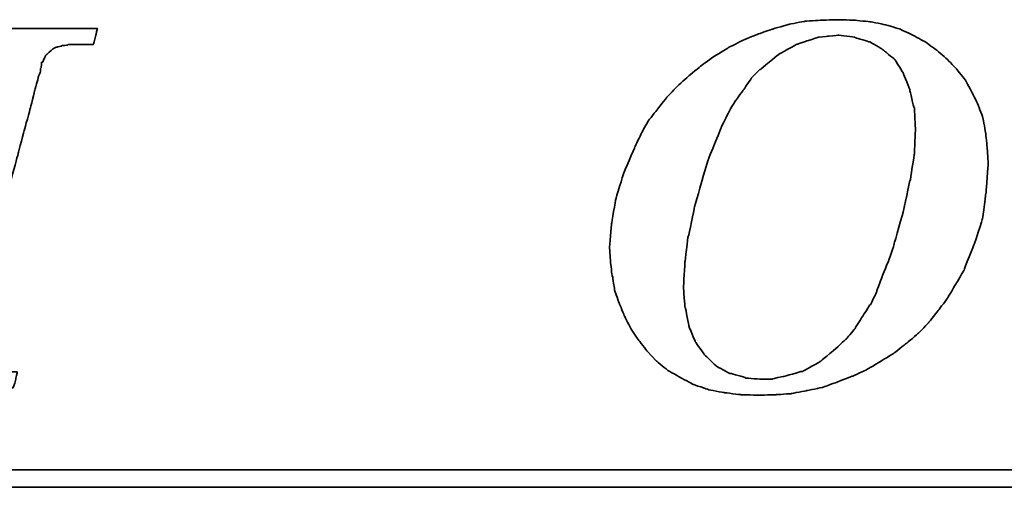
# Model space of a CAD drawing. Header units: millimetres. Extents: x 660 to 909, y 338 to 416.
# Tile 35 of 53: x 842.757 to 844.52, y 356.642 to 357.478. Entities that reach past the tile are written whole.
import ezdxf

# ---------------------------------------------------------------- set-up
doc = ezdxf.new("R2010")
doc.units = ezdxf.units.MM
doc.header["$LTSCALE"] = 0.1
doc.layers.add('DIM', color=4, linetype='CONTINUOUS')
doc.layers.add('layer 1', color=7, linetype='CONTINUOUS')

# ---------------------------------------------------------------- blocks, each defined once
blk = doc.blocks.new('TBI MOTION logo(完整正式版)')
at = {"layer": 'layer 1', "color": 22, "lineweight": 35}
for points, knots in [([(-11.34375, -6.98375), (-11.34375, -6.98375), (-10.91375, -7.43875), (-10.91375, -7.43875), (-10.91375, -7.43875), (-10.91375, -7.43875), (-10.38625, -7.87125), (-10.38625, -7.87125), (-10.38625, -7.87125), (-10.38625, -7.87125), (-9.81125, -8.20375), (-9.81125, -8.20375), (-9.81125, -8.20375), (-9.81125, -8.20375), (-9.21125, -8.51875), (-9.21125, -8.51875), (-9.21125, -8.51875), (-9.21125, -8.51875), (-8.51625, -8.75875), (-8.51625, -8.75875), (-8.51625, -8.75875), (-8.51625, -8.75875), (-7.77125, -8.90375), (-7.77125, -8.90375), (-7.77125, -8.90375), (-7.77125, -8.90375), (-6.97875, -8.99875), (-6.97875, -8.99875), (-6.97875, -8.99875), (-6.97875, -8.99875), (-6.14125, -9.02375), (-6.14125, -9.02375), (-6.14125, -9.02375), (-6.14125, -9.02375), (-5.37125, -8.99875), (-5.37125, -8.99875), (-5.37125, -8.99875), (-5.37125, -8.99875), (-4.65375, -8.94875), (-4.65375, -8.94875), (-4.65375, -8.94875), (-4.65375, -8.94875), (-3.93375, -8.80625), (-3.93375, -8.80625), (-3.93375, -8.80625), (-3.93375, -8.80625), (-3.21375, -8.66375), (-3.21375, -8.66375), (-3.21375, -8.66375), (-3.21375, -8.66375), (-2.49375, -8.39875), (-2.49375, -8.39875), (-2.49375, -8.39875), (-2.49375, -8.39875), (-1.79875, -8.13375), (-1.79875, -8.13375), (-1.79875, -8.13375), (-1.79875, -8.13375), (-1.17375, -7.84375), (-1.17375, -7.84375), (-1.17375, -7.84375), (-1.17375, -7.84375), (-0.52375, -7.46375), (-0.52375, -7.46375), (-0.52375, -7.46375), (-0.52375, -7.46375), (0.10124, -7.07875), (0.10124, -7.07875), (0.10124, -7.07875), (0.10124, -7.07875), (0.67625, -6.62375), (0.67625, -6.62375), (0.67625, -6.62375), (0.67625, -6.62375), (1.24874, -6.14375), (1.24874, -6.14375), (1.24874, -6.14375), (1.24874, -6.14375), (1.72874, -5.64125), (1.72874, -5.64125), (1.72874, -5.64125), (1.72874, -5.64125), (2.18624, -5.06375), (2.18624, -5.06375), (2.18624, -5.06375), (2.18624, -5.06375), (2.61625, -4.48874), (2.61625, -4.48874), (2.61625, -4.48874), (2.61625, -4.48874), (3.00125, -3.83874), (3.00125, -3.83874), (3.00125, -3.83874), (3.00125, -3.83874), (3.36124, -3.21374), (3.36124, -3.21374), (3.36124, -3.21374), (3.36124, -3.21374), (3.84374, -1.99125), (3.84374, -1.99125), (3.84374, -1.99125), (3.84374, -1.99125), (4.22625, -0.81875), (4.22625, -0.81875), (4.22625, -0.81875), (4.22625, -0.81875), (4.39125, 0.45624), (4.39125, 0.45624), (4.39125, 0.45624), (4.39125, 0.45624), (4.48874, 1.70124), (4.48874, 1.70124), (4.48874, 1.70124), (4.48874, 1.70124), (4.43874, 2.44625), (4.43874, 2.44625), (4.43874, 2.44625), (4.43874, 2.44625), (4.36874, 3.14125), (4.36874, 3.14125), (4.36874, 3.14125), (4.36874, 3.14125), (4.25125, 3.81125), (4.25125, 3.81125), (4.25125, 3.81125), (4.25125, 3.81125), (4.03124, 4.41125), (4.03124, 4.41125), (4.03124, 4.41125), (4.03124, 4.41125), (3.74374, 5.01125), (3.74374, 5.01125), (3.74374, 5.01125), (3.74374, 5.01125), (3.43124, 5.58875), (3.43124, 5.58875), (3.43124, 5.58875), (3.43124, 5.58875), (3.02625, 6.09125), (3.02625, 6.09125), (3.02625, 6.09125), (3.02625, 6.09125), (2.59374, 6.54875), (2.59374, 6.54875), (2.59374, 6.54875), (2.59374, 6.54875), (2.09124, 6.98125), (2.09124, 6.98125), (2.09124, 6.98125), (2.09124, 6.98125), (1.56124, 7.36625), (1.56124, 7.36625), (1.56124, 7.36625), (1.56124, 7.36625), (0.98624, 7.67625), (0.98624, 7.67625), (0.98624, 7.67625), (0.98624, 7.67625), (0.38624, 7.96375), (0.38624, 7.96375), (0.38624, 7.96375), (0.38624, 7.96375), (-0.25875, 8.15625), (-0.25875, 8.15625), (-0.25875, 8.15625), (-0.25875, 8.15625), (-0.98125, 8.30125), (-0.98125, 8.30125), (-0.98125, 8.30125), (-0.98125, 8.30125), (-1.70124, 8.37125), (-1.70124, 8.37125), (-1.70124, 8.37125), (-1.70124, 8.37125), (-2.49375, 8.39624), (-2.49375, 8.39624), (-2.49375, 8.39624), (-2.49375, 8.39624), (-3.28625, 8.37125), (-3.28625, 8.37125), (-3.28625, 8.37125), (-3.28625, 8.37125), (-4.05125, 8.32125), (-4.05125, 8.32125), (-4.05125, 8.32125), (-4.05125, 8.32125), (-4.77375, 8.18125), (-4.77375, 8.18125), (-4.77375, 8.18125), (-4.77375, 8.18125), (-5.51625, 7.96375), (-5.51625, 7.96375), (-5.51625, 7.96375), (-5.51625, 7.96375), (-6.21125, 7.72625), (-6.21125, 7.72625), (-6.21125, 7.72625), (-6.21125, 7.72625), (-6.92875, 7.43625), (-6.92875, 7.43625), (-6.92875, 7.43625), (-6.92875, 7.43625), (-7.57875, 7.10125), (-7.57875, 7.10125), (-7.57875, 7.10125), (-7.57875, 7.10125), (-8.24875, 6.69125), (-8.24875, 6.69125), (-8.24875, 6.69125), (-8.24875, 6.69125), (-8.84875, 6.26125), (-8.84875, 6.26125), (-8.84875, 6.26125), (-8.84875, 6.26125), (-9.42625, 5.78125), (-9.42625, 5.78125), (-9.42625, 5.78125), (-9.42625, 5.78125), (-9.95375, 5.30125), (-9.95375, 5.30125), (-9.95375, 5.30125), (-9.95375, 5.30125), (-10.43375, 4.79624), (-10.43375, 4.79624), (-10.43375, 4.79624), (-10.43375, 4.79624), (-10.88875, 4.22125), (-10.88875, 4.22125), (-10.88875, 4.22125), (-10.88875, 4.22125), (-11.29875, 3.69375), (-11.29875, 3.69375), (-11.29875, 3.69375), (-11.29875, 3.69375), (-11.63375, 3.09125), (-11.63375, 3.09125), (-11.63375, 3.09125), (-11.63375, 3.09125), (-11.91875, 2.49625), (-11.91875, 2.49625), (-11.91875, 2.49625), (-11.91875, 2.49625), (-12.44875, 1.24625), (-12.44875, 1.24625), (-12.44875, 1.24625), (-12.44875, 1.24625), (-12.80875, 0.06874), (-12.80875, 0.06874), (-12.80875, 0.06874), (-12.80875, 0.06874), (-12.99875, -1.07875), (-12.99875, -1.07875), (-12.99875, -1.07875), (-12.99875, -1.07875), (-13.09375, -2.18375), (-13.09375, -2.18375), (-13.09375, -2.18375), (-13.09375, -2.18375), (-13.04875, -2.85375), (-13.04875, -2.85375), (-13.04875, -2.85375), (-13.04875, -2.85375), (-12.97375, -3.50375), (-12.97375, -3.50375), (-12.97375, -3.50375), (-12.97375, -3.50375), (-12.95375, -3.50375), (-12.95375, -3.50375), (-12.95375, -3.50375), (-12.95375, -3.50375), (-12.85375, -4.17375), (-12.85375, -4.17375), (-12.85375, -4.17375), (-12.85375, -4.17375), (-12.63875, -4.77624), (-12.63875, -4.77624), (-12.63875, -4.77624), (-12.63875, -4.77624), (-12.39875, -5.35125), (-12.39875, -5.35125), (-12.39875, -5.35125), (-12.39875, -5.35125), (-12.11375, -5.92875), (-12.11375, -5.92875), (-12.11375, -5.92875), (-12.11375, -5.92875), (-11.75375, -6.45375), (-11.75375, -6.45375), (-11.75375, -6.45375), (-11.75375, -6.45375), (-11.34375, -6.98375), (-11.34375, -6.98375)], [0, 0, 0, 0, 0.01369863, 0.01369863, 0.01369863, 0.01369864, 0.02739726, 0.02739726, 0.02739726, 0.02739727, 0.04109589, 0.04109589, 0.04109589, 0.0410959, 0.05479452, 0.05479452, 0.05479452, 0.05479453, 0.06849315, 0.06849315, 0.06849315, 0.06849316, 0.08219178, 0.08219178, 0.08219178, 0.08219179, 0.09589041, 0.09589041, 0.09589041, 0.09589042, 0.10958904, 0.10958904, 0.10958904, 0.10958905, 0.12328767, 0.12328767, 0.12328767, 0.12328768, 0.1369863, 0.1369863, 0.1369863, 0.13698631, 0.15068493, 0.15068493, 0.15068493, 0.15068494, 0.16438356, 0.16438356, 0.16438356, 0.16438357, 0.17808219, 0.17808219, 0.17808219, 0.1780822, 0.19178082, 0.19178082, 0.19178082, 0.19178083, 0.20547945, 0.20547945, 0.20547945, 0.20547946, 0.21917808, 0.21917808, 0.21917808, 0.21917809, 0.23287671, 0.23287671, 0.23287671, 0.23287672, 0.24657534, 0.24657534, 0.24657534, 0.24657535, 0.26027397, 0.26027397, 0.26027397, 0.26027398, 0.2739726, 0.2739726, 0.2739726, 0.27397261, 0.28767123, 0.28767123, 0.28767123, 0.28767124, 0.30136986, 0.30136986, 0.30136986, 0.30136987, 0.31506849, 0.31506849, 0.31506849, 0.3150685, 0.32876712, 0.32876712, 0.32876712, 0.32876713, 0.34246575, 0.34246575, 0.34246575, 0.34246576, 0.35616438, 0.35616438, 0.35616438, 0.35616439, 0.36986301, 0.36986301, 0.36986301, 0.36986302, 0.38356164, 0.38356164, 0.38356164, 0.38356165, 0.39726027, 0.39726027, 0.39726027, 0.39726028, 0.4109589, 0.4109589, 0.4109589, 0.41095891, 0.42465753, 0.42465753, 0.42465753, 0.42465754, 0.43835616, 0.43835616, 0.43835616, 0.43835617, 0.45205479, 0.45205479, 0.45205479, 0.4520548, 0.46575342, 0.46575342, 0.46575342, 0.46575343, 0.47945205, 0.47945205, 0.47945205, 0.47945206, 0.49315068, 0.49315068, 0.49315068, 0.49315069, 0.50684932, 0.50684932, 0.50684932, 0.50684933, 0.52054795, 0.52054795, 0.52054795, 0.52054796, 0.53424658, 0.53424658, 0.53424658, 0.53424659, 0.54794521, 0.54794521, 0.54794521, 0.54794522, 0.56164384, 0.56164384, 0.56164384, 0.56164385, 0.57534247, 0.57534247, 0.57534247, 0.57534248, 0.5890411, 0.5890411, 0.5890411, 0.58904111, 0.60273973, 0.60273973, 0.60273973, 0.60273974, 0.61643836, 0.61643836, 0.61643836, 0.61643837, 0.63013699, 0.63013699, 0.63013699, 0.630137, 0.64383562, 0.64383562, 0.64383562, 0.64383563, 0.65753425, 0.65753425, 0.65753425, 0.65753426, 0.67123288, 0.67123288, 0.67123288, 0.67123289, 0.68493151, 0.68493151, 0.68493151, 0.68493152, 0.69863014, 0.69863014, 0.69863014, 0.69863015, 0.71232877, 0.71232877, 0.71232877, 0.71232878, 0.7260274, 0.7260274, 0.7260274, 0.72602741, 0.73972603, 0.73972603, 0.73972603, 0.73972604, 0.75342466, 0.75342466, 0.75342466, 0.75342467, 0.76712329, 0.76712329, 0.76712329, 0.7671233, 0.78082192, 0.78082192, 0.78082192, 0.78082193, 0.79452055, 0.79452055, 0.79452055, 0.79452056, 0.80821918, 0.80821918, 0.80821918, 0.80821919, 0.82191781, 0.82191781, 0.82191781, 0.82191782, 0.83561644, 0.83561644, 0.83561644, 0.83561645, 0.84931507, 0.84931507, 0.84931507, 0.84931508, 0.8630137, 0.8630137, 0.8630137, 0.86301371, 0.87671233, 0.87671233, 0.87671233, 0.87671234, 0.89041096, 0.89041096, 0.89041096, 0.89041097, 0.90410959, 0.90410959, 0.90410959, 0.9041096, 0.91780822, 0.91780822, 0.91780822, 0.91780823, 0.93150685, 0.93150685, 0.93150685, 0.93150686, 0.94520548, 0.94520548, 0.94520548, 0.94520549, 0.95890411, 0.95890411, 0.95890411, 0.95890412, 0.97260274, 0.97260274, 0.97260274, 0.97260275, 0.98630137, 0.98630137, 0.98630137, 0.98630138, 1, 1, 1, 1]), ([(-40.59125, -7.94375), (-40.59125, -7.94375), (-40.97375, -7.94375), (-40.97375, -7.94375), (-40.97375, -7.94375), (-40.97375, -7.94375), (-41.38125, -7.94375), (-41.38125, -7.94375), (-41.38125, -7.94375), (-41.38125, -7.94375), (-41.54875, -7.94375), (-41.54875, -7.94375), (-41.54875, -7.94375), (-41.54875, -7.94375), (-41.59875, -7.94375), (-41.59875, -7.94375), (-41.59875, -7.94375), (-41.59875, -7.94375), (-41.88375, -7.94375), (-41.88375, -7.94375), (-41.88375, -7.94375), (-41.88375, -7.94375), (-41.90875, -7.91875), (-41.90875, -7.91875), (-41.90875, -7.91875), (-41.90875, -7.91875), (-42.19875, -7.87125), (-42.19875, -7.87125), (-42.19875, -7.87125), (-42.19875, -7.87125), (-42.43875, -7.82375), (-42.43875, -7.82375), (-42.43875, -7.82375), (-42.43875, -7.82375), (-42.45875, -7.82375), (-42.45875, -7.82375), (-42.45875, -7.82375), (-42.45875, -7.82375), (-42.48625, -7.82375), (-42.48625, -7.82375), (-42.48625, -7.82375), (-42.48625, -7.82375), (-42.67625, -7.72375), (-42.67625, -7.72375), (-42.67625, -7.72375), (-42.67625, -7.72375), (-42.70125, -7.70375), (-42.70125, -7.70375), (-42.70125, -7.70375), (-42.70125, -7.70375), (-42.72375, -7.67875), (-42.72375, -7.67875), (-42.72375, -7.67875), (-42.72375, -7.67875), (-42.86875, -7.48875), (-42.86875, -7.48875), (-42.86875, -7.48875), (-42.86875, -7.48875), (-42.89375, -7.43875), (-42.89375, -7.43875), (-42.89375, -7.43875), (-42.89375, -7.43875), (-42.91875, -7.38875), (-42.91875, -7.38875), (-42.91875, -7.38875), (-42.91875, -7.38875), (-42.93875, -7.12875), (-42.93875, -7.12875), (-42.93875, -7.12875), (-42.93875, -7.12875), (-42.96375, -7.10375), (-42.96375, -7.10375), (-42.96375, -7.10375), (-42.96375, -7.10375), (-42.96375, -7.05375), (-42.96375, -7.05375), (-42.96375, -7.05375), (-42.96375, -7.05375), (-42.96375, -7.00875), (-42.96375, -7.00875), (-42.96375, -7.00875), (-42.96375, -7.00875), (-42.91875, -6.69625), (-42.91875, -6.69625), (-42.91875, -6.69625), (-42.91875, -6.69625), (-42.91875, -6.62375), (-42.91875, -6.62375), (-42.91875, -6.62375), (-42.91875, -6.62375), (-42.91875, -6.59625), (-42.91875, -6.59625), (-42.91875, -6.59625), (-42.91875, -6.59625), (-42.91875, -6.57375), (-42.91875, -6.57375), (-42.91875, -6.57375), (-42.91875, -6.57375), (-42.91875, -6.52875), (-42.91875, -6.52875), (-42.91875, -6.52875), (-42.91875, -6.52875), (-42.89375, -6.50375), (-42.89375, -6.50375), (-42.89375, -6.50375), (-42.89375, -6.50375), (-42.84375, -6.38375), (-42.84375, -6.38375), (-42.84375, -6.38375), (-42.84375, -6.38375), (-42.84375, -6.35875), (-42.84375, -6.35875), (-42.84375, -6.35875), (-42.84375, -6.35875), (-42.74625, -6.14375), (-42.74625, -6.14375), (-42.74625, -6.14375), (-42.74625, -6.14375), (-42.70125, -5.85375), (-42.70125, -5.85375), (-42.70125, -5.85375), (-42.70125, -5.85375), (-42.60375, -5.47125), (-42.60375, -5.47125), (-42.60375, -5.47125), (-42.60375, -5.47125), (-42.60375, -5.44875), (-42.60375, -5.44875), (-42.60375, -5.44875), (-42.60375, -5.44875), (-42.38875, -4.67875), (-42.38875, -4.67875), (-42.38875, -4.67875), (-42.38875, -4.67875), (-42.36375, -4.65375), (-42.36375, -4.65375), (-42.36375, -4.65375), (-42.36375, -4.65375), (-42.12375, -3.69625), (-42.12375, -3.69625), (-42.12375, -3.69625), (-42.12375, -3.69625), (-42.12375, -3.67374), (-42.12375, -3.67374), (-42.12375, -3.67374), (-42.12375, -3.67374), (-41.78875, -2.59374), (-41.78875, -2.59374), (-41.78875, -2.59374), (-41.78875, -2.59374), (-41.18875, -0.19375), (-41.18875, -0.19375), (-41.18875, -0.19375), (-41.18875, -0.19375), (-40.54375, 2.20624), (-40.54375, 2.20624), (-40.54375, 2.20624), (-40.54375, 2.20624), (-40.25375, 3.30875), (-40.25375, 3.30875), (-40.25375, 3.30875), (-40.25375, 3.30875), (-39.98875, 4.27125), (-39.98875, 4.27125), (-39.98875, 4.27125), (-39.98875, 4.27125), (-39.77375, 5.13125), (-39.77375, 5.13125), (-39.77375, 5.13125), (-39.77375, 5.13125), (-39.67875, 5.47125), (-39.67875, 5.47125), (-39.67875, 5.47125), (-39.67875, 5.47125), (-39.60375, 5.75625), (-39.60375, 5.75625), (-39.60375, 5.75625), (-39.60375, 5.75625), (-39.60375, 5.78125), (-39.60375, 5.78125), (-39.60375, 5.78125), (-39.60375, 5.78125), (-39.50875, 5.97125), (-39.50875, 5.97125), (-39.50875, 5.97125), (-39.50875, 5.97125), (-39.50875, 6.13875), (-39.50875, 6.13875), (-39.50875, 6.13875), (-39.50875, 6.13875), (-39.48625, 6.16625), (-39.48625, 6.16625), (-39.48625, 6.16625), (-39.48625, 6.16625), (-39.46125, 6.28625), (-39.46125, 6.28625), (-39.46125, 6.28625), (-39.46125, 6.28625), (-39.46125, 6.42625), (-39.46125, 6.42625), (-39.46125, 6.42625), (-39.46125, 6.42625), (-39.41375, 6.42625), (-39.41375, 6.42625), (-39.41375, 6.42625), (-39.41375, 6.42625), (-39.29375, 6.69125), (-39.29375, 6.69125), (-39.29375, 6.69125), (-39.29375, 6.69125), (-39.26875, 6.74125), (-39.26875, 6.74125), (-39.26875, 6.74125), (-39.26875, 6.74125), (-39.24375, 6.76625), (-39.24375, 6.76625), (-39.24375, 6.76625), (-39.24375, 6.76625), (-38.98375, 7.00624), (-38.98375, 7.00624), (-38.98375, 7.00624), (-38.98375, 7.00624), (-38.95625, 7.02624), (-38.95625, 7.02624), (-38.95625, 7.02624), (-38.95625, 7.02624), (-38.78875, 7.12624), (-38.78875, 7.12624), (-38.78875, 7.12624), (-38.78875, 7.12624), (-38.76375, 7.12624), (-38.76375, 7.12624), (-38.76375, 7.12624), (-38.76375, 7.12624), (-38.74375, 7.12624), (-38.74375, 7.12624), (-38.74375, 7.12624), (-38.74375, 7.12624), (-38.52875, 7.17125), (-38.52875, 7.17125), (-38.52875, 7.17125), (-38.52875, 7.17125), (-38.52875, 7.19624), (-38.52875, 7.19624), (-38.52875, 7.19624), (-38.52875, 7.19624), (-38.50375, 7.19624), (-38.50375, 7.19624), (-38.50375, 7.19624), (-38.50375, 7.19624), (-38.26125, 7.21875), (-38.26125, 7.21875), (-38.26125, 7.21875), (-38.26125, 7.21875), (-38.23875, 7.24624), (-38.23875, 7.24624), (-38.23875, 7.24624), (-38.23875, 7.24624), (-38.21625, 7.24624), (-38.21625, 7.24624), (-38.21625, 7.24624), (-38.21625, 7.24624), (-38.18875, 7.24624), (-38.18875, 7.24624), (-38.18875, 7.24624), (-38.18875, 7.24624), (-37.90375, 7.24624), (-37.90375, 7.24624), (-37.90375, 7.24624), (-37.90375, 7.24624), (-37.85375, 7.24624), (-37.85375, 7.24624), (-37.85375, 7.24624), (-37.85375, 7.24624), (-37.75875, 7.24624), (-37.75875, 7.24624), (-37.75875, 7.24624), (-37.75875, 7.24624), (-37.42375, 7.24624), (-37.42375, 7.24624), (-37.42375, 7.24624), (-37.42375, 7.24624), (-37.08875, 7.24624), (-37.08875, 7.24624), (-37.08875, 7.24624), (-37.08875, 7.24624), (-37.06375, 7.24624), (-37.06375, 7.24624), (-37.06375, 7.24624), (-37.06375, 7.24624), (-37.06375, 7.26624), (-37.06375, 7.26624), (-37.06375, 7.26624), (-37.06375, 7.26624), (-37.03875, 7.29125), (-37.03875, 7.29125), (-37.03875, 7.29125), (-37.03875, 7.29125), (-37.03875, 7.31625), (-37.03875, 7.31625), (-37.03875, 7.31625), (-37.03875, 7.31625), (-36.94125, 7.67625), (-36.94125, 7.67625), (-36.94125, 7.67625), (-36.94125, 7.67625), (-36.86875, 7.98625), (-36.86875, 7.98625), (-36.86875, 7.98625), (-36.86875, 7.98625), (-36.98875, 7.98625), (-36.98875, 7.98625), (-36.98875, 7.98625), (-36.98875, 7.98625), (-37.42375, 7.98625), (-37.42375, 7.98625), (-37.42375, 7.98625), (-37.42375, 7.98625), (-37.94875, 7.98625), (-37.94875, 7.98625), (-37.94875, 7.98625), (-37.94875, 7.98625), (-38.57375, 7.98625), (-38.57375, 7.98625), (-38.57375, 7.98625), (-38.57375, 7.98625), (-39.29375, 7.98625), (-39.29375, 7.98625), (-39.29375, 7.98625), (-39.29375, 7.98625), (-40.82875, 7.98625), (-40.82875, 7.98625), (-40.82875, 7.98625), (-40.82875, 7.98625), (-42.36375, 7.98625), (-42.36375, 7.98625), (-42.36375, 7.98625), (-42.36375, 7.98625), (-43.08375, 7.98625), (-43.08375, 7.98625), (-43.08375, 7.98625), (-43.08375, 7.98625), (-43.70875, 7.98625), (-43.70875, 7.98625), (-43.70875, 7.98625), (-43.70875, 7.98625), (-44.23375, 7.98625), (-44.23375, 7.98625), (-44.23375, 7.98625), (-44.23375, 7.98625), (-44.66875, 7.98625), (-44.66875, 7.98625), (-44.66875, 7.98625), (-44.66875, 7.98625), (-44.88375, 7.98625), (-44.88375, 7.98625), (-44.88375, 7.98625), (-44.88375, 7.98625), (-44.90875, 7.94125), (-44.90875, 7.94125), (-44.90875, 7.94125), (-44.90875, 7.94125), (-44.90875, 7.91625), (-44.90875, 7.91625), (-44.90875, 7.91625), (-44.90875, 7.91625), (-45.00375, 7.55625), (-45.00375, 7.55625), (-45.00375, 7.55625), (-45.00375, 7.55625), (-45.05375, 7.24624), (-45.05375, 7.24624), (-45.05375, 7.24624), (-45.05375, 7.24624), (-44.61875, 7.24624), (-44.61875, 7.24624), (-44.61875, 7.24624), (-44.61875, 7.24624), (-44.11375, 7.24624), (-44.11375, 7.24624), (-44.11375, 7.24624), (-44.11375, 7.24624), (-43.99375, 7.24624), (-43.99375, 7.24624), (-43.99375, 7.24624), (-43.99375, 7.24624), (-43.94625, 7.24624), (-43.94625, 7.24624), (-43.94625, 7.24624), (-43.94625, 7.24624), (-43.92374, 7.24624), (-43.92374, 7.24624), (-43.92374, 7.24624), (-43.92374, 7.24624), (-43.65875, 7.24624), (-43.65875, 7.24624), (-43.65875, 7.24624), (-43.65875, 7.24624), (-43.63875, 7.21875), (-43.63875, 7.21875), (-43.63875, 7.21875), (-43.63875, 7.21875), (-43.46875, 7.19624), (-43.46875, 7.19624), (-43.46875, 7.19624), (-43.46875, 7.19624), (-43.39875, 7.19624), (-43.39875, 7.19624), (-43.39875, 7.19624), (-43.39875, 7.19624), (-43.37125, 7.17125), (-43.37125, 7.17125), (-43.37125, 7.17125), (-43.37125, 7.17125), (-43.34875, 7.17125), (-43.34875, 7.17125), (-43.34875, 7.17125), (-43.34875, 7.17125), (-43.20375, 7.12624), (-43.20375, 7.12624), (-43.20375, 7.12624), (-43.20375, 7.12624), (-43.05875, 7.07624), (-43.05875, 7.07624), (-43.05875, 7.07624), (-43.05875, 7.07624), (-43.01375, 7.07624), (-43.01375, 7.07624), (-43.01375, 7.07624), (-43.01375, 7.07624), (-42.98875, 7.02624), (-42.98875, 7.02624), (-42.98875, 7.02624), (-42.98875, 7.02624), (-42.79875, 6.86125), (-42.79875, 6.86125), (-42.79875, 6.86125), (-42.79875, 6.86125), (-42.77375, 6.81125), (-42.77375, 6.81125), (-42.77375, 6.81125), (-42.77375, 6.81125), (-42.74625, 6.76625), (-42.74625, 6.76625), (-42.74625, 6.76625), (-42.74625, 6.76625), (-42.72375, 6.47625), (-42.72375, 6.47625), (-42.72375, 6.47625), (-42.72375, 6.47625), (-42.70125, 6.45124), (-42.70125, 6.45124), (-42.70125, 6.45124), (-42.70125, 6.45124), (-42.70125, 6.42625), (-42.70125, 6.42625), (-42.70125, 6.42625), (-42.70125, 6.42625), (-42.72375, 6.40625), (-42.72375, 6.40625), (-42.72375, 6.40625), (-42.72375, 6.40625), (-42.74625, 5.97125), (-42.74625, 5.97125), (-42.74625, 5.97125), (-42.74625, 5.97125), (-42.74625, 5.94625), (-42.74625, 5.94625), (-42.74625, 5.94625), (-42.74625, 5.94625), (-42.74625, 5.92625), (-42.74625, 5.92625), (-42.74625, 5.92625), (-42.74625, 5.92625), (-42.77375, 5.87625), (-42.77375, 5.87625), (-42.77375, 5.87625), (-42.77375, 5.87625), (-42.81875, 5.80625), (-42.81875, 5.80625), (-42.81875, 5.80625), (-42.81875, 5.80625), (-42.86875, 5.63625), (-42.86875, 5.63625), (-42.86875, 5.63625), (-42.86875, 5.63625), (-42.91875, 5.39625), (-42.91875, 5.39625), (-42.91875, 5.39625), (-42.91875, 5.39625), (-42.91875, 5.37124), (-42.91875, 5.37124), (-42.91875, 5.37124), (-42.91875, 5.37124), (-43.01375, 5.10874), (-43.01375, 5.10874), (-43.01375, 5.10874), (-43.01375, 5.10874), (-43.10875, 4.77124), (-43.10875, 4.77124), (-43.10875, 4.77124), (-43.10875, 4.77124), (-43.29875, 3.95625), (-43.29875, 3.95625), (-43.29875, 3.95625), (-43.29875, 3.95625), (-43.58875, 2.95125), (-43.58875, 2.95125), (-43.58875, 2.95125), (-43.58875, 2.95125), (-43.87375, 1.87125), (-43.87375, 1.87125), (-43.87375, 1.87125), (-43.87375, 1.87125), (-44.52625, -0.50374), (-44.52625, -0.50374), (-44.52625, -0.50374), (-44.52625, -0.50374), (-45.14875, -2.85375), (-45.14875, -2.85375), (-45.14875, -2.85375), (-45.14875, -2.85375), (-45.43375, -3.95875), (-45.43375, -3.95875), (-45.43375, -3.95875), (-45.43375, -3.95875), (-45.69875, -4.96875), (-45.69875, -4.96875), (-45.69875, -4.96875), (-45.69875, -4.96875), (-45.91375, -5.78375), (-45.91375, -5.78375), (-45.91375, -5.78375), (-45.91375, -5.78375), (-46.01375, -6.11875), (-46.01375, -6.11875), (-46.01375, -6.11875), (-46.01375, -6.11875), (-46.01375, -6.14375), (-46.01375, -6.14375), (-46.01375, -6.14375), (-46.01375, -6.14375), (-46.10875, -6.40875), (-46.10875, -6.40875), (-46.10875, -6.40875), (-46.10875, -6.40875), (-46.15375, -6.64875), (-46.15375, -6.64875), (-46.15375, -6.64875), (-46.15375, -6.64875), (-46.20375, -6.83875), (-46.20375, -6.83875), (-46.20375, -6.83875), (-46.20375, -6.83875), (-46.22875, -6.93375), (-46.22875, -6.93375), (-46.22875, -6.93375), (-46.22875, -6.93375), (-46.22875, -7.07875), (-46.22875, -7.07875), (-46.22875, -7.07875), (-46.22875, -7.07875), (-46.27375, -7.07875), (-46.27375, -7.07875), (-46.27375, -7.07875), (-46.27375, -7.07875), (-46.39375, -7.34375), (-46.39375, -7.34375), (-46.39375, -7.34375), (-46.39375, -7.34375), (-46.39375, -7.36875), (-46.39375, -7.36875), (-46.39375, -7.36875), (-46.39375, -7.36875), (-46.42125, -7.38875), (-46.42125, -7.38875), (-46.42125, -7.38875), (-46.42125, -7.38875), (-46.68375, -7.67875), (-46.68375, -7.67875), (-46.68375, -7.67875), (-46.68375, -7.67875), (-46.70875, -7.70375), (-46.70875, -7.70375), (-46.70875, -7.70375), (-46.70875, -7.70375), (-46.75375, -7.72375), (-46.75375, -7.72375), (-46.75375, -7.72375), (-46.75375, -7.72375), (-47.08875, -7.87125), (-47.08875, -7.87125), (-47.08875, -7.87125), (-47.08875, -7.87125), (-47.11625, -7.87125), (-47.11625, -7.87125), (-47.11625, -7.87125), (-47.11625, -7.87125), (-47.13875, -7.89375), (-47.13875, -7.89375), (-47.13875, -7.89375), (-47.13875, -7.89375), (-47.56875, -7.91875), (-47.56875, -7.91875), (-47.56875, -7.91875), (-47.56875, -7.91875), (-47.59625, -7.94375), (-47.59625, -7.94375), (-47.59625, -7.94375), (-47.59625, -7.94375), (-47.64375, -7.94375), (-47.64375, -7.94375), (-47.64375, -7.94375), (-47.64375, -7.94375), (-47.73625, -7.94375), (-47.73625, -7.94375), (-47.73625, -7.94375), (-47.73625, -7.94375), (-48.07375, -7.94375), (-48.07375, -7.94375), (-48.07375, -7.94375), (-48.07375, -7.94375), (-48.36125, -7.94375), (-48.36125, -7.94375), (-48.36125, -7.94375), (-48.36125, -7.94375), (-48.36125, -7.96625), (-48.36125, -7.96625), (-48.36125, -7.96625), (-48.36125, -7.96625), (-48.36125, -7.99125), (-48.36125, -7.99125), (-48.36125, -7.99125), (-48.36125, -7.99125), (-48.38875, -8.01375), (-48.38875, -8.01375), (-48.38875, -8.01375), (-48.38875, -8.01375), (-48.50875, -8.34875), (-48.50875, -8.34875), (-48.50875, -8.34875), (-48.50875, -8.34875), (-48.55375, -8.68625), (-48.55375, -8.68625), (-48.55375, -8.68625), (-48.55375, -8.68625), (-48.45875, -8.68625), (-48.45875, -8.68625), (-48.45875, -8.68625), (-48.45875, -8.68625), (-48.07375, -8.68625), (-48.07375, -8.68625), (-48.07375, -8.68625), (-48.07375, -8.68625), (-47.52375, -8.68625), (-47.52375, -8.68625), (-47.52375, -8.68625), (-47.52375, -8.68625), (-46.92375, -8.68625), (-46.92375, -8.68625), (-46.92375, -8.68625), (-46.92375, -8.68625), (-46.25375, -8.68625), (-46.25375, -8.68625), (-46.25375, -8.68625), (-46.25375, -8.68625), (-46.20375, -8.68625), (-46.20375, -8.68625), (-46.20375, -8.68625), (-46.20375, -8.68625), (-44.71375, -8.68625), (-44.71375, -8.68625), (-44.71375, -8.68625), (-44.71375, -8.68625), (-43.22875, -8.68625), (-43.22875, -8.68625), (-43.22875, -8.68625), (-43.22875, -8.68625), (-42.55875, -8.68625), (-42.55875, -8.68625), (-42.55875, -8.68625), (-42.55875, -8.68625), (-42.50875, -8.68625), (-42.50875, -8.68625), (-42.50875, -8.68625), (-42.50875, -8.68625), (-41.93375, -8.68625), (-41.93375, -8.68625), (-41.93375, -8.68625), (-41.93375, -8.68625), (-41.38125, -8.68625), (-41.38125, -8.68625), (-41.38125, -8.68625), (-41.38125, -8.68625), (-40.97375, -8.68625), (-40.97375, -8.68625), (-40.97375, -8.68625), (-40.97375, -8.68625), (-40.78125, -8.68625), (-40.78125, -8.68625), (-40.78125, -8.68625), (-40.78125, -8.68625), (-40.78125, -8.63875), (-40.78125, -8.63875), (-40.78125, -8.63875), (-40.78125, -8.63875), (-40.75875, -8.63875), (-40.75875, -8.63875), (-40.75875, -8.63875), (-40.75875, -8.63875), (-40.66375, -8.27875), (-40.66375, -8.27875), (-40.66375, -8.27875), (-40.66375, -8.27875), (-40.59125, -7.94375), (-40.59125, -7.94375)], [0, 0, 0, 0, 0.00558659, 0.00558659, 0.00558659, 0.0055866, 0.01117318, 0.01117318, 0.01117318, 0.01117319, 0.01675978, 0.01675978, 0.01675978, 0.01675979, 0.02234637, 0.02234637, 0.02234637, 0.02234638, 0.02793296, 0.02793296, 0.02793296, 0.02793297, 0.03351955, 0.03351955, 0.03351955, 0.03351956, 0.03910615, 0.03910615, 0.03910615, 0.03910616, 0.04469274, 0.04469274, 0.04469274, 0.04469275, 0.05027933, 0.05027933, 0.05027933, 0.05027934, 0.05586592, 0.05586592, 0.05586592, 0.05586593, 0.06145251, 0.06145251, 0.06145251, 0.06145252, 0.06703911, 0.06703911, 0.06703911, 0.06703912, 0.0726257, 0.0726257, 0.0726257, 0.07262571, 0.07821229, 0.07821229, 0.07821229, 0.0782123, 0.08379888, 0.08379888, 0.08379888, 0.08379889, 0.08938547, 0.08938547, 0.08938547, 0.08938548, 0.09497207, 0.09497207, 0.09497207, 0.09497208, 0.10055866, 0.10055866, 0.10055866, 0.10055867, 0.10614525, 0.10614525, 0.10614525, 0.10614526, 0.11173184, 0.11173184, 0.11173184, 0.11173185, 0.11731844, 0.11731844, 0.11731844, 0.11731845, 0.12290503, 0.12290503, 0.12290503, 0.12290504, 0.12849162, 0.12849162, 0.12849162, 0.12849163, 0.13407821, 0.13407821, 0.13407821, 0.13407822, 0.1396648, 0.1396648, 0.1396648, 0.13966481, 0.1452514, 0.1452514, 0.1452514, 0.14525141, 0.15083799, 0.15083799, 0.15083799, 0.150838, 0.15642458, 0.15642458, 0.15642458, 0.15642459, 0.16201117, 0.16201117, 0.16201117, 0.16201118, 0.16759777, 0.16759777, 0.16759777, 0.16759778, 0.17318436, 0.17318436, 0.17318436, 0.17318437, 0.17877095, 0.17877095, 0.17877095, 0.17877096, 0.18435754, 0.18435754, 0.18435754, 0.18435755, 0.18994413, 0.18994413, 0.18994413, 0.18994414, 0.19553073, 0.19553073, 0.19553073, 0.19553074, 0.20111732, 0.20111732, 0.20111732, 0.20111733, 0.20670391, 0.20670391, 0.20670391, 0.20670392, 0.2122905, 0.2122905, 0.2122905, 0.21229051, 0.21787709, 0.21787709, 0.21787709, 0.2178771, 0.22346369, 0.22346369, 0.22346369, 0.2234637, 0.22905028, 0.22905028, 0.22905028, 0.22905029, 0.23463687, 0.23463687, 0.23463687, 0.23463688, 0.24022346, 0.24022346, 0.24022346, 0.24022347, 0.24581006, 0.24581006, 0.24581006, 0.24581007, 0.25139665, 0.25139665, 0.25139665, 0.25139666, 0.25698324, 0.25698324, 0.25698324, 0.25698325, 0.26256983, 0.26256983, 0.26256983, 0.26256984, 0.26815642, 0.26815642, 0.26815642, 0.26815643, 0.27374302, 0.27374302, 0.27374302, 0.27374303, 0.27932961, 0.27932961, 0.27932961, 0.27932962, 0.2849162, 0.2849162, 0.2849162, 0.28491621, 0.29050279, 0.29050279, 0.29050279, 0.2905028, 0.29608939, 0.29608939, 0.29608939, 0.2960894, 0.30167598, 0.30167598, 0.30167598, 0.30167599, 0.30726257, 0.30726257, 0.30726257, 0.30726258, 0.31284916, 0.31284916, 0.31284916, 0.31284917, 0.31843575, 0.31843575, 0.31843575, 0.31843576, 0.32402235, 0.32402235, 0.32402235, 0.32402236, 0.32960894, 0.32960894, 0.32960894, 0.32960895, 0.33519553, 0.33519553, 0.33519553, 0.33519554, 0.34078212, 0.34078212, 0.34078212, 0.34078213, 0.34636872, 0.34636872, 0.34636872, 0.34636873, 0.35195531, 0.35195531, 0.35195531, 0.35195532, 0.3575419, 0.3575419, 0.3575419, 0.35754191, 0.36312849, 0.36312849, 0.36312849, 0.3631285, 0.36871508, 0.36871508, 0.36871508, 0.36871509, 0.37430168, 0.37430168, 0.37430168, 0.37430169, 0.37988827, 0.37988827, 0.37988827, 0.37988828, 0.38547486, 0.38547486, 0.38547486, 0.38547487, 0.39106145, 0.39106145, 0.39106145, 0.39106146, 0.39664804, 0.39664804, 0.39664804, 0.39664805, 0.40223464, 0.40223464, 0.40223464, 0.40223465, 0.40782123, 0.40782123, 0.40782123, 0.40782124, 0.41340782, 0.41340782, 0.41340782, 0.41340783, 0.41899441, 0.41899441, 0.41899441, 0.41899442, 0.42458101, 0.42458101, 0.42458101, 0.42458102, 0.4301676, 0.4301676, 0.4301676, 0.43016761, 0.43575419, 0.43575419, 0.43575419, 0.4357542, 0.44134078, 0.44134078, 0.44134078, 0.44134079, 0.44692737, 0.44692737, 0.44692737, 0.44692738, 0.45251397, 0.45251397, 0.45251397, 0.45251398, 0.45810056, 0.45810056, 0.45810056, 0.45810057, 0.46368715, 0.46368715, 0.46368715, 0.46368716, 0.46927374, 0.46927374, 0.46927374, 0.46927375, 0.47486034, 0.47486034, 0.47486034, 0.47486035, 0.48044693, 0.48044693, 0.48044693, 0.48044694, 0.48603352, 0.48603352, 0.48603352, 0.48603353, 0.49162011, 0.49162011, 0.49162011, 0.49162012, 0.4972067, 0.4972067, 0.4972067, 0.49720671, 0.5027933, 0.5027933, 0.5027933, 0.50279331, 0.50837989, 0.50837989, 0.50837989, 0.5083799, 0.51396648, 0.51396648, 0.51396648, 0.51396649, 0.51955307, 0.51955307, 0.51955307, 0.51955308, 0.52513966, 0.52513966, 0.52513966, 0.52513967, 0.53072626, 0.53072626, 0.53072626, 0.53072627, 0.53631285, 0.53631285, 0.53631285, 0.53631286, 0.54189944, 0.54189944, 0.54189944, 0.54189945, 0.54748603, 0.54748603, 0.54748603, 0.54748604, 0.55307263, 0.55307263, 0.55307263, 0.55307264, 0.55865922, 0.55865922, 0.55865922, 0.55865923, 0.56424581, 0.56424581, 0.56424581, 0.56424582, 0.5698324, 0.5698324, 0.5698324, 0.56983241, 0.57541899, 0.57541899, 0.57541899, 0.575419, 0.58100559, 0.58100559, 0.58100559, 0.5810056, 0.58659218, 0.58659218, 0.58659218, 0.58659219, 0.59217877, 0.59217877, 0.59217877, 0.59217878, 0.59776536, 0.59776536, 0.59776536, 0.59776537, 0.60335196, 0.60335196, 0.60335196, 0.60335197, 0.60893855, 0.60893855, 0.60893855, 0.60893856, 0.61452514, 0.61452514, 0.61452514, 0.61452515, 0.62011173, 0.62011173, 0.62011173, 0.62011174, 0.62569832, 0.62569832, 0.62569832, 0.62569833, 0.63128492, 0.63128492, 0.63128492, 0.63128493, 0.63687151, 0.63687151, 0.63687151, 0.63687152, 0.6424581, 0.6424581, 0.6424581, 0.64245811, 0.64804469, 0.64804469, 0.64804469, 0.6480447, 0.65363128, 0.65363128, 0.65363128, 0.65363129, 0.65921788, 0.65921788, 0.65921788, 0.65921789, 0.66480447, 0.66480447, 0.66480447, 0.66480448, 0.67039106, 0.67039106, 0.67039106, 0.67039107, 0.67597765, 0.67597765, 0.67597765, 0.67597766, 0.68156425, 0.68156425, 0.68156425, 0.68156426, 0.68715084, 0.68715084, 0.68715084, 0.68715085, 0.69273743, 0.69273743, 0.69273743, 0.69273744, 0.69832402, 0.69832402, 0.69832402, 0.69832403, 0.70391061, 0.70391061, 0.70391061, 0.70391062, 0.70949721, 0.70949721, 0.70949721, 0.70949722, 0.7150838, 0.7150838, 0.7150838, 0.71508381, 0.72067039, 0.72067039, 0.72067039, 0.7206704, 0.72625698, 0.72625698, 0.72625698, 0.72625699, 0.73184358, 0.73184358, 0.73184358, 0.73184359, 0.73743017, 0.73743017, 0.73743017, 0.73743018, 0.74301676, 0.74301676, 0.74301676, 0.74301677, 0.74860335, 0.74860335, 0.74860335, 0.74860336, 0.75418994, 0.75418994, 0.75418994, 0.75418995, 0.75977654, 0.75977654, 0.75977654, 0.75977655, 0.76536313, 0.76536313, 0.76536313, 0.76536314, 0.77094972, 0.77094972, 0.77094972, 0.77094973, 0.77653631, 0.77653631, 0.77653631, 0.77653632, 0.78212291, 0.78212291, 0.78212291, 0.78212292, 0.7877095, 0.7877095, 0.7877095, 0.78770951, 0.79329609, 0.79329609, 0.79329609, 0.7932961, 0.79888268, 0.79888268, 0.79888268, 0.79888269, 0.80446927, 0.80446927, 0.80446927, 0.80446928, 0.81005587, 0.81005587, 0.81005587, 0.81005588, 0.81564246, 0.81564246, 0.81564246, 0.81564247, 0.82122905, 0.82122905, 0.82122905, 0.82122906, 0.82681564, 0.82681564, 0.82681564, 0.82681565, 0.83240223, 0.83240223, 0.83240223, 0.83240224, 0.83798883, 0.83798883, 0.83798883, 0.83798884, 0.84357542, 0.84357542, 0.84357542, 0.84357543, 0.84916201, 0.84916201, 0.84916201, 0.84916202, 0.8547486, 0.8547486, 0.8547486, 0.85474861, 0.8603352, 0.8603352, 0.8603352, 0.86033521, 0.86592179, 0.86592179, 0.86592179, 0.8659218, 0.87150838, 0.87150838, 0.87150838, 0.87150839, 0.87709497, 0.87709497, 0.87709497, 0.87709498, 0.88268156, 0.88268156, 0.88268156, 0.88268157, 0.88826816, 0.88826816, 0.88826816, 0.88826817, 0.89385475, 0.89385475, 0.89385475, 0.89385476, 0.89944134, 0.89944134, 0.89944134, 0.89944135, 0.90502793, 0.90502793, 0.90502793, 0.90502794, 0.91061453, 0.91061453, 0.91061453, 0.91061454, 0.91620112, 0.91620112, 0.91620112, 0.91620113, 0.92178771, 0.92178771, 0.92178771, 0.92178772, 0.9273743, 0.9273743, 0.9273743, 0.92737431, 0.93296089, 0.93296089, 0.93296089, 0.9329609, 0.93854749, 0.93854749, 0.93854749, 0.9385475, 0.94413408, 0.94413408, 0.94413408, 0.94413409, 0.94972067, 0.94972067, 0.94972067, 0.94972068, 0.95530726, 0.95530726, 0.95530726, 0.95530727, 0.96089385, 0.96089385, 0.96089385, 0.96089386, 0.96648045, 0.96648045, 0.96648045, 0.96648046, 0.97206704, 0.97206704, 0.97206704, 0.97206705, 0.97765363, 0.97765363, 0.97765363, 0.97765364, 0.98324022, 0.98324022, 0.98324022, 0.98324023, 0.98882682, 0.98882682, 0.98882682, 0.98882683, 0.99441341, 0.99441341, 0.99441341, 0.99441342, 1, 1, 1, 1]), ([(-8.77875, 1.03124), (-8.77875, 1.03124), (-8.51625, 1.89625), (-8.51625, 1.89625), (-8.51625, 1.89625), (-8.51625, 1.89625), (-8.20375, 2.66375), (-8.20375, 2.66375), (-8.20375, 2.66375), (-8.20375, 2.66375), (-7.91625, 3.38125), (-7.91625, 3.38125), (-7.91625, 3.38125), (-7.91625, 3.38125), (-7.91625, 3.40624), (-7.91625, 3.40624), (-7.91625, 3.40624), (-7.91625, 3.40624), (-7.57875, 4.07624), (-7.57875, 4.07624), (-7.57875, 4.07624), (-7.57875, 4.07624), (-7.24375, 4.65125), (-7.24375, 4.65125), (-7.24375, 4.65125), (-7.24375, 4.65125), (-7.21875, 4.65125), (-7.21875, 4.65125), (-7.21875, 4.65125), (-7.21875, 4.65125), (-7.21875, 4.67624), (-7.21875, 4.67624), (-7.21875, 4.67624), (-7.21875, 4.67624), (-6.83625, 5.20375), (-6.83625, 5.20375), (-6.83625, 5.20375), (-6.83625, 5.20375), (-6.49875, 5.68625), (-6.49875, 5.68625), (-6.49875, 5.68625), (-6.49875, 5.68625), (-6.49875, 5.70625), (-6.49875, 5.70625), (-6.49875, 5.70625), (-6.49875, 5.70625), (-6.11625, 6.09125), (-6.11625, 6.09125), (-6.11625, 6.09125), (-6.11625, 6.09125), (-6.09125, 6.09125), (-6.09125, 6.09125), (-6.09125, 6.09125), (-6.09125, 6.09125), (-5.27375, 6.76625), (-5.27375, 6.76625), (-5.27375, 6.76625), (-5.27375, 6.76625), (-5.24875, 6.76625), (-5.24875, 6.76625), (-5.24875, 6.76625), (-5.24875, 6.76625), (-5.24875, 6.78625), (-5.24875, 6.78625), (-5.24875, 6.78625), (-5.24875, 6.78625), (-4.38875, 7.26624), (-4.38875, 7.26624), (-4.38875, 7.26624), (-4.38875, 7.26624), (-4.36125, 7.26624), (-4.36125, 7.26624), (-4.36125, 7.26624), (-4.36125, 7.26624), (-3.93375, 7.41125), (-3.93375, 7.41125), (-3.93375, 7.41125), (-3.93375, 7.41125), (-3.47375, 7.55625), (-3.47375, 7.55625), (-3.47375, 7.55625), (-3.47375, 7.55625), (-3.45375, 7.55625), (-3.45375, 7.55625), (-3.45375, 7.55625), (-3.45375, 7.55625), (-3.42875, 7.58124), (-3.42875, 7.58124), (-3.42875, 7.58124), (-3.42875, 7.58124), (-2.97375, 7.62625), (-2.97375, 7.62625), (-2.97375, 7.62625), (-2.97375, 7.62625), (-2.49375, 7.67625), (-2.49375, 7.67625), (-2.49375, 7.67625), (-2.49375, 7.67625), (-2.46875, 7.67625), (-2.46875, 7.67625), (-2.46875, 7.67625), (-2.46875, 7.67625), (-1.70124, 7.58124), (-1.70124, 7.58124), (-1.70124, 7.58124), (-1.70124, 7.58124), (-1.67875, 7.55625), (-1.67875, 7.55625), (-1.67875, 7.55625), (-1.67875, 7.55625), (-1.65375, 7.55625), (-1.65375, 7.55625), (-1.65375, 7.55625), (-1.65375, 7.55625), (-1.03125, 7.36625), (-1.03125, 7.36625), (-1.03125, 7.36625), (-1.03125, 7.36625), (-1.00625, 7.36625), (-1.00625, 7.36625), (-1.00625, 7.36625), (-1.00625, 7.36625), (-0.43124, 7.02624), (-0.43124, 7.02624), (-0.43124, 7.02624), (-0.43124, 7.02624), (-0.40625, 7.00624), (-0.40625, 7.00624), (-0.40625, 7.00624), (-0.40625, 7.00624), (0.12124, 6.57124), (0.12124, 6.57124), (0.12124, 6.57124), (0.12124, 6.57124), (0.14624, 6.54875), (0.14624, 6.54875), (0.14624, 6.54875), (0.14624, 6.54875), (0.17124, 6.52375), (0.17124, 6.52375), (0.17124, 6.52375), (0.17124, 6.52375), (0.55625, 5.89875), (0.55625, 5.89875), (0.55625, 5.89875), (0.55625, 5.89875), (0.55625, 5.87625), (0.55625, 5.87625), (0.55625, 5.87625), (0.55625, 5.87625), (0.84124, 5.15625), (0.84124, 5.15625), (0.84124, 5.15625), (0.84124, 5.15625), (0.84124, 5.13125), (0.84124, 5.13125), (0.84124, 5.13125), (0.84124, 5.13125), (1.03624, 4.31875), (1.03624, 4.31875), (1.03624, 4.31875), (1.03624, 4.31875), (1.05624, 4.31875), (1.05624, 4.31875), (1.05624, 4.31875), (1.05624, 4.31875), (1.05624, 4.29125), (1.05624, 4.29125), (1.05624, 4.29125), (1.05624, 4.29125), (1.10625, 3.33125), (1.10625, 3.33125), (1.10625, 3.33125), (1.10625, 3.33125), (1.10625, 3.30875), (1.10625, 3.30875), (1.10625, 3.30875), (1.10625, 3.30875), (1.05624, 2.20624), (1.05624, 2.20624), (1.05624, 2.20624), (1.05624, 2.20624), (1.05624, 2.18124), (1.05624, 2.18124), (1.05624, 2.18124), (1.05624, 2.18124), (0.86624, 0.93624), (0.86624, 0.93624), (0.86624, 0.93624), (0.86624, 0.93624), (0.84124, 0.93624), (0.84124, 0.93624), (0.84124, 0.93624), (0.84124, 0.93624), (0.55625, -0.45874), (0.55625, -0.45874), (0.55625, -0.45874), (0.55625, -0.45874), (0.12124, -1.99125), (0.12124, -1.99125), (0.12124, -1.99125), (0.12124, -1.99125), (0.12124, -2.01874), (0.12124, -2.01874), (0.12124, -2.01874), (0.12124, -2.01874), (-0.13874, -2.78375), (-0.13874, -2.78375), (-0.13874, -2.78375), (-0.13874, -2.78375), (-0.43124, -3.50375), (-0.43124, -3.50375), (-0.43124, -3.50375), (-0.43124, -3.50375), (-0.69375, -4.19875), (-0.69375, -4.19875), (-0.69375, -4.19875), (-0.69375, -4.19875), (-0.69375, -4.22375), (-0.69375, -4.22375), (-0.69375, -4.22375), (-0.69375, -4.22375), (-0.98125, -4.82374), (-0.98125, -4.82374), (-0.98125, -4.82374), (-0.98125, -4.82374), (-1.00625, -4.82374), (-1.00625, -4.82374), (-1.00625, -4.82374), (-1.00625, -4.82374), (-1.33875, -5.35125), (-1.33875, -5.35125), (-1.33875, -5.35125), (-1.33875, -5.35125), (-1.67875, -5.87875), (-1.67875, -5.87875), (-1.67875, -5.87875), (-1.67875, -5.87875), (-1.67875, -5.90375), (-1.67875, -5.90375), (-1.67875, -5.90375), (-1.67875, -5.90375), (-2.05875, -6.35875), (-2.05875, -6.35875), (-2.05875, -6.35875), (-2.05875, -6.35875), (-2.08375, -6.38375), (-2.08375, -6.38375), (-2.08375, -6.38375), (-2.08375, -6.38375), (-2.46875, -6.74375), (-2.46875, -6.74375), (-2.46875, -6.74375), (-2.46875, -6.74375), (-3.25875, -7.41625), (-3.25875, -7.41625), (-3.25875, -7.41625), (-3.25875, -7.41625), (-3.28625, -7.43875), (-3.28625, -7.43875), (-3.28625, -7.43875), (-3.28625, -7.43875), (-4.12375, -7.91875), (-4.12375, -7.91875), (-4.12375, -7.91875), (-4.12375, -7.91875), (-4.14875, -7.91875), (-4.14875, -7.91875), (-4.14875, -7.91875), (-4.14875, -7.91875), (-4.17125, -7.91875), (-4.17125, -7.91875), (-4.17125, -7.91875), (-4.17125, -7.91875), (-5.03375, -8.15875), (-5.03375, -8.15875), (-5.03375, -8.15875), (-5.03375, -8.15875), (-5.51625, -8.25625), (-5.51625, -8.25625), (-5.51625, -8.25625), (-5.51625, -8.25625), (-5.54125, -8.27875), (-5.54125, -8.27875), (-5.54125, -8.27875), (-5.54125, -8.27875), (-5.56375, -8.27875), (-5.56375, -8.27875), (-5.56375, -8.27875), (-5.56375, -8.27875), (-5.99625, -8.27875), (-5.99625, -8.27875), (-5.99625, -8.27875), (-5.99625, -8.27875), (-6.76375, -8.23125), (-6.76375, -8.23125), (-6.76375, -8.23125), (-6.76375, -8.23125), (-6.78875, -8.23125), (-6.78875, -8.23125), (-6.78875, -8.23125), (-6.78875, -8.23125), (-6.78875, -8.20375), (-6.78875, -8.20375), (-6.78875, -8.20375), (-6.78875, -8.20375), (-7.45875, -8.01375), (-7.45875, -8.01375), (-7.45875, -8.01375), (-7.45875, -8.01375), (-7.48375, -8.01375), (-7.48375, -8.01375), (-7.48375, -8.01375), (-7.48375, -8.01375), (-7.50875, -8.01375), (-7.50875, -8.01375), (-7.50875, -8.01375), (-7.50875, -8.01375), (-8.13125, -7.67875), (-8.13125, -7.67875), (-8.13125, -7.67875), (-8.13125, -7.67875), (-8.15625, -7.65375), (-8.15625, -7.65375), (-8.15625, -7.65375), (-8.15625, -7.65375), (-8.65875, -7.17375), (-8.65875, -7.17375), (-8.65875, -7.17375), (-8.65875, -7.17375), (-8.68375, -7.14875), (-8.68375, -7.14875), (-8.68375, -7.14875), (-8.68375, -7.14875), (-9.08875, -6.57375), (-9.08875, -6.57375), (-9.08875, -6.57375), (-9.08875, -6.57375), (-9.11375, -6.54875), (-9.11375, -6.54875), (-9.11375, -6.54875), (-9.11375, -6.54875), (-9.11375, -6.52875), (-9.11375, -6.52875), (-9.11375, -6.52875), (-9.11375, -6.52875), (-9.40375, -5.85375), (-9.40375, -5.85375), (-9.40375, -5.85375), (-9.40375, -5.85375), (-9.40375, -5.82875), (-9.40375, -5.82875), (-9.40375, -5.82875), (-9.40375, -5.82875), (-9.56875, -4.96875), (-9.56875, -4.96875), (-9.56875, -4.96875), (-9.56875, -4.96875), (-9.59375, -4.94375), (-9.59375, -4.94375), (-9.59375, -4.94375), (-9.59375, -4.94375), (-9.66375, -4.03375), (-9.66375, -4.03375), (-9.66375, -4.03375), (-9.66375, -4.03375), (-9.66375, -4.00875), (-9.66375, -4.00875), (-9.66375, -4.00875), (-9.66375, -4.00875), (-9.59375, -2.85375), (-9.59375, -2.85375), (-9.59375, -2.85375), (-9.59375, -2.85375), (-9.45125, -1.65875), (-9.45125, -1.65875), (-9.45125, -1.65875), (-9.45125, -1.65875), (-9.42625, -1.63375), (-9.42625, -1.63375), (-9.42625, -1.63375), (-9.42625, -1.63375), (-9.16125, -0.33875), (-9.16125, -0.33875), (-9.16125, -0.33875), (-9.16125, -0.33875), (-8.77875, 1.00624), (-8.77875, 1.00624), (-8.77875, 1.00624), (-8.77875, 1.00624), (-8.77875, 1.03124), (-8.77875, 1.03124)], [0, 0, 0, 0, 0.01020408, 0.01020408, 0.01020408, 0.01020409, 0.02040816, 0.02040816, 0.02040816, 0.02040817, 0.03061224, 0.03061224, 0.03061224, 0.03061225, 0.04081633, 0.04081633, 0.04081633, 0.04081634, 0.05102041, 0.05102041, 0.05102041, 0.05102042, 0.06122449, 0.06122449, 0.06122449, 0.0612245, 0.07142857, 0.07142857, 0.07142857, 0.07142858, 0.08163265, 0.08163265, 0.08163265, 0.08163266, 0.09183673, 0.09183673, 0.09183673, 0.09183674, 0.10204082, 0.10204082, 0.10204082, 0.10204083, 0.1122449, 0.1122449, 0.1122449, 0.11224491, 0.12244898, 0.12244898, 0.12244898, 0.12244899, 0.13265306, 0.13265306, 0.13265306, 0.13265307, 0.14285714, 0.14285714, 0.14285714, 0.14285715, 0.15306122, 0.15306122, 0.15306122, 0.15306123, 0.16326531, 0.16326531, 0.16326531, 0.16326532, 0.17346939, 0.17346939, 0.17346939, 0.1734694, 0.18367347, 0.18367347, 0.18367347, 0.18367348, 0.19387755, 0.19387755, 0.19387755, 0.19387756, 0.20408163, 0.20408163, 0.20408163, 0.20408164, 0.21428571, 0.21428571, 0.21428571, 0.21428572, 0.2244898, 0.2244898, 0.2244898, 0.22448981, 0.23469388, 0.23469388, 0.23469388, 0.23469389, 0.24489796, 0.24489796, 0.24489796, 0.24489797, 0.25510204, 0.25510204, 0.25510204, 0.25510205, 0.26530612, 0.26530612, 0.26530612, 0.26530613, 0.2755102, 0.2755102, 0.2755102, 0.27551021, 0.28571429, 0.28571429, 0.28571429, 0.2857143, 0.29591837, 0.29591837, 0.29591837, 0.29591838, 0.30612245, 0.30612245, 0.30612245, 0.30612246, 0.31632653, 0.31632653, 0.31632653, 0.31632654, 0.32653061, 0.32653061, 0.32653061, 0.32653062, 0.33673469, 0.33673469, 0.33673469, 0.3367347, 0.34693878, 0.34693878, 0.34693878, 0.34693879, 0.35714286, 0.35714286, 0.35714286, 0.35714287, 0.36734694, 0.36734694, 0.36734694, 0.36734695, 0.37755102, 0.37755102, 0.37755102, 0.37755103, 0.3877551, 0.3877551, 0.3877551, 0.38775511, 0.39795918, 0.39795918, 0.39795918, 0.39795919, 0.40816327, 0.40816327, 0.40816327, 0.40816328, 0.41836735, 0.41836735, 0.41836735, 0.41836736, 0.42857143, 0.42857143, 0.42857143, 0.42857144, 0.43877551, 0.43877551, 0.43877551, 0.43877552, 0.44897959, 0.44897959, 0.44897959, 0.4489796, 0.45918367, 0.45918367, 0.45918367, 0.45918368, 0.46938776, 0.46938776, 0.46938776, 0.46938777, 0.47959184, 0.47959184, 0.47959184, 0.47959185, 0.48979592, 0.48979592, 0.48979592, 0.48979593, 0.5, 0.5, 0.5, 0.50000001, 0.51020408, 0.51020408, 0.51020408, 0.51020409, 0.52040816, 0.52040816, 0.52040816, 0.52040817, 0.53061224, 0.53061224, 0.53061224, 0.53061225, 0.54081633, 0.54081633, 0.54081633, 0.54081634, 0.55102041, 0.55102041, 0.55102041, 0.55102042, 0.56122449, 0.56122449, 0.56122449, 0.5612245, 0.57142857, 0.57142857, 0.57142857, 0.57142858, 0.58163265, 0.58163265, 0.58163265, 0.58163266, 0.59183673, 0.59183673, 0.59183673, 0.59183674, 0.60204082, 0.60204082, 0.60204082, 0.60204083, 0.6122449, 0.6122449, 0.6122449, 0.61224491, 0.62244898, 0.62244898, 0.62244898, 0.62244899, 0.63265306, 0.63265306, 0.63265306, 0.63265307, 0.64285714, 0.64285714, 0.64285714, 0.64285715, 0.65306122, 0.65306122, 0.65306122, 0.65306123, 0.66326531, 0.66326531, 0.66326531, 0.66326532, 0.67346939, 0.67346939, 0.67346939, 0.6734694, 0.68367347, 0.68367347, 0.68367347, 0.68367348, 0.69387755, 0.69387755, 0.69387755, 0.69387756, 0.70408163, 0.70408163, 0.70408163, 0.70408164, 0.71428571, 0.71428571, 0.71428571, 0.71428572, 0.7244898, 0.7244898, 0.7244898, 0.72448981, 0.73469388, 0.73469388, 0.73469388, 0.73469389, 0.74489796, 0.74489796, 0.74489796, 0.74489797, 0.75510204, 0.75510204, 0.75510204, 0.75510205, 0.76530612, 0.76530612, 0.76530612, 0.76530613, 0.7755102, 0.7755102, 0.7755102, 0.77551021, 0.78571429, 0.78571429, 0.78571429, 0.7857143, 0.79591837, 0.79591837, 0.79591837, 0.79591838, 0.80612245, 0.80612245, 0.80612245, 0.80612246, 0.81632653, 0.81632653, 0.81632653, 0.81632654, 0.82653061, 0.82653061, 0.82653061, 0.82653062, 0.83673469, 0.83673469, 0.83673469, 0.8367347, 0.84693878, 0.84693878, 0.84693878, 0.84693879, 0.85714286, 0.85714286, 0.85714286, 0.85714287, 0.86734694, 0.86734694, 0.86734694, 0.86734695, 0.87755102, 0.87755102, 0.87755102, 0.87755103, 0.8877551, 0.8877551, 0.8877551, 0.88775511, 0.89795918, 0.89795918, 0.89795918, 0.89795919, 0.90816327, 0.90816327, 0.90816327, 0.90816328, 0.91836735, 0.91836735, 0.91836735, 0.91836736, 0.92857143, 0.92857143, 0.92857143, 0.92857144, 0.93877551, 0.93877551, 0.93877551, 0.93877552, 0.94897959, 0.94897959, 0.94897959, 0.9489796, 0.95918367, 0.95918367, 0.95918367, 0.95918368, 0.96938776, 0.96938776, 0.96938776, 0.96938777, 0.97959184, 0.97959184, 0.97959184, 0.97959185, 0.98979592, 0.98979592, 0.98979592, 0.98979593, 1, 1, 1, 1]), ([(75.90875, -9.47875), (75.90875, -9.47875), (75.90875, -12.28625), (75.90875, -12.28625), (75.90875, -12.28625), (75.90875, -12.28625), (75.90875, -12.47875), (75.90875, -12.47875), (75.90875, -12.47875), (75.90875, -12.47875), (75.71625, -12.47875), (75.71625, -12.47875), (75.71625, -12.47875), (75.71625, -12.47875), (-88.32875, -12.47875), (-88.32875, -12.47875), (-88.32875, -12.47875), (-88.32875, -12.47875), (-88.32875, -13.29375), (-88.32875, -13.29375), (-88.32875, -13.29375), (-88.32875, -13.29375), (82.89125, -13.29375), (82.89125, -13.29375), (82.89125, -13.29375), (82.89125, -13.29375), (75.90875, -9.47875), (75.90875, -9.47875)], [0, 0, 0, 0, 0.14285714, 0.14285714, 0.14285714, 0.14285715, 0.28571429, 0.28571429, 0.28571429, 0.2857143, 0.42857143, 0.42857143, 0.42857143, 0.42857144, 0.57142857, 0.57142857, 0.57142857, 0.57142858, 0.71428571, 0.71428571, 0.71428571, 0.71428572, 0.85714286, 0.85714286, 0.85714286, 0.85714287, 1, 1, 1, 1])]:
    blk.add_open_spline(points, degree=3, knots=knots, dxfattribs=at)

msp = doc.modelspace()

# ---------------------------------------------------------------- block references
at = {"layer": 'DIM', "color": 7, "xscale": 0.0385559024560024, "yscale": 0.0385559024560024, "zscale": 0.0385559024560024}
msp.add_blockref('TBI MOTION logo(完整正式版)', (844.3179, 357.1543), dxfattribs=at)

doc.saveas('drawing.dxf')
